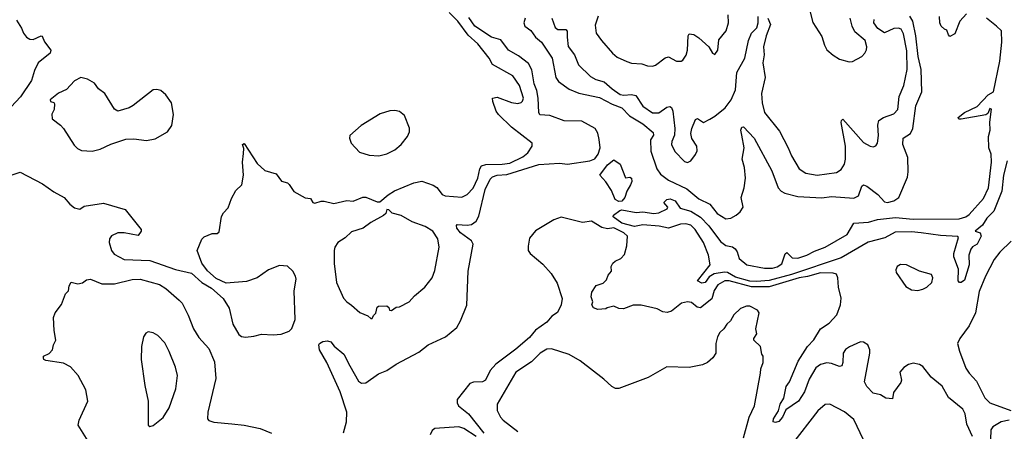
# Model space of a CAD drawing. Extents: x 2087054 to 2277909, y 548907 to 753496.
# Tile 224 of 256: x 2160752 to 2166904, y 656787 to 659355. Entities that reach past the tile are written whole.
import ezdxf

# ---------------------------------------------------------------- set-up
doc = ezdxf.new("R2010")
doc.units = 0

msp = doc.modelspace()

# ---------------------------------------------------------------- linework, layer by layer
at = {"layer": '0CON20XD'}
for points in [[(2162335, 657388.5), (2162385, 657393.5), (2162435, 657410.8), (2162452.1, 657427.9), (2162474, 657485), (2162467.4, 657662.6), (2162480.3, 657735), (2162475.9, 657755), (2162457.6, 657785), (2162425, 657816.2), (2162375, 657820), (2162305.5, 657794.5), (2162235, 657744.3), (2162168.8, 657721.2), (2162041.7, 657711.7), (2161979.5, 657739.5), (2161925, 657787.5), (2161890, 657835), (2161860, 657915), (2161890, 657985), (2161905, 658000), (2161955, 658020), (2161985, 658020), (2161998.3, 658031.7), (2162013, 658127), (2162025, 658150), (2162055, 658180), (2162075, 658240), (2162101.7, 658288.3), (2162140, 658325), (2162150, 658385), (2162144, 658465), (2162150.3, 658519.7), (2162152, 658552), (2162143.8, 658575), (2162155, 658582.5), (2162235, 658457.5), (2162284.2, 658414.2), (2162355, 658392.5), (2162387, 658347), (2162425, 658336.7), (2162436.4, 658326.4), (2162465, 658282.5), (2162535, 658242.5), (2162568.3, 658238.3), (2162582.5, 658215), (2162595, 658210), (2162635, 658222.5), (2162655, 658222.5), (2162715, 658207.5), (2162795, 658227.5), (2162835, 658222.5), (2162895, 658246.7), (2162915, 658246.7), (2162985, 658217.5), (2163001.7, 658218.3), (2163055, 658262.5), (2163094.1, 658285.9), (2163215, 658336.2), (2163265, 658346.7), (2163335, 658323.3), (2163357.7, 658307.7), (2163392, 658265), (2163410, 658255), (2163515, 658247.1), (2163547, 658263), (2163585, 658304.3), (2163615.2, 658365), (2163626.5, 658423.5), (2163638.1, 658441.9), (2163665, 658451.4), (2163765.7, 658454.3), (2163815, 658458.6), (2163895, 658499.3), (2163927.3, 658525), (2163954.3, 658565), (2163953.8, 658585), (2163824.8, 658684.8), (2163743.3, 658763.3), (2163728.5, 658785), (2163708, 658845), (2163706.7, 658865), (2163735, 658870.6), (2163825, 658837.3), (2163865, 658832.5), (2163885, 658837.1), (2163894.5, 658845.5), (2163898.9, 658865), (2163875.5, 658945), (2163834, 659004), (2163705.5, 659075), (2163684.4, 659115), (2163614.1, 659205), (2163555, 659257.2), (2163490.5, 659345), (2163435, 659399.7)], [(2165692.3, 659402.3), (2165708, 659338), (2165765, 659250), (2165780, 659195), (2165795, 659167.5), (2165835, 659132.5), (2165875, 659108), (2165935, 659091.2), (2165955, 659093.8), (2166013.3, 659125), (2166033.8, 659145), (2166042.9, 659167.1), (2166045.8, 659185), (2166034.5, 659224.5), (2165969.8, 659279.8), (2165953.6, 659313.6), (2165940.9, 659365)], [(2160731.7, 659351.7), (2160762.4, 659302.4), (2160775, 659270), (2160795, 659246.7), (2160815, 659233.3), (2160835, 659231.2), (2160885, 659253.8), (2160891.2, 659251.2), (2160906.8, 659216.8), (2160946.2, 659165), (2160942.5, 659145), (2160866.2, 659085), (2160843.2, 659036.8), (2160825, 658976), (2160755.8, 658874.2), (2160699.3, 658810.7)], [(2162775, 656776.9), (2162794.3, 656845), (2162796.7, 656905), (2162755, 657032.2), (2162670.9, 657215), (2162624.1, 657294.1), (2162620.5, 657325), (2162625.4, 657335), (2162645, 657346), (2162675, 657350.7), (2162695, 657345.3), (2162717.5, 657317.5), (2162777.1, 657267.1), (2162814.7, 657195), (2162869, 657099), (2162887.6, 657087.6), (2162915, 657089.7), (2162993.1, 657145), (2163045, 657165.2), (2163105, 657206.2), (2163245, 657280.4), (2163305, 657325.6), (2163413.5, 657376.5), (2163482.5, 657435), (2163507.1, 657475), (2163545.5, 657574.5), (2163553.5, 657785), (2163584.6, 657955), (2163574.5, 657975), (2163506.9, 658025), (2163483.9, 658055), (2163480.2, 658069.8), (2163485, 658076.4), (2163547.5, 658072.5), (2163575, 658076.7), (2163605, 658097.9), (2163621.3, 658128.7), (2163661.2, 658295), (2163690.8, 658359.2), (2163705.5, 658375), (2163735.7, 658384.3), (2163795, 658389.4), (2163995, 658451.7), (2164125, 658459.2), (2164175, 658452.5), (2164314, 658475), (2164345, 658487.4), (2164367.4, 658515), (2164378.6, 658555), (2164373.6, 658606.3), (2164365, 658646.7), (2164348, 658675), (2164265, 658721.3), (2164155, 658724.5), (2164065, 658757.3), (2164001.8, 658761.8), (2163994.7, 658774.7), (2163992.5, 658865), (2163982.6, 658912.6), (2163967.5, 658955), (2163952.9, 659042.9), (2163931.7, 659081.7), (2163869.5, 659129.5), (2163806.2, 659165), (2163758.1, 659228.1), (2163700.8, 659245), (2163595, 659314.2), (2163558.3, 659368.3)], [(2163910.6, 659365), (2163902.9, 659335), (2163908.2, 659315), (2163945, 659287.8), (2163974.8, 659244.8), (2164011.5, 659215), (2164079.6, 659115), (2164102.2, 658995), (2164118.8, 658968.8), (2164185, 658920.6), (2164245, 658895.9), (2164375, 658869.8), (2164455, 658828.7), (2164515, 658804.7), (2164563.1, 658755), (2164645.8, 658705.8), (2164711.2, 658651.2), (2164712.4, 658635), (2164693.7, 658605), (2164696.2, 658535), (2164732.6, 658425), (2164755, 658390.7), (2164805, 658353.9), (2164920.2, 658300.2), (2164995, 658237.4), (2165063.6, 658203.7), (2165109.1, 658145), (2165165, 658112.3), (2165195, 658115.6), (2165228, 658135), (2165254.5, 658155.5), (2165272.5, 658185), (2165260.6, 658245), (2165279.4, 658305), (2165287.2, 658365), (2165281.5, 658431.5), (2165265.5, 658485), (2165279.5, 658555), (2165263.5, 658633.5), (2165257.5, 658665), (2165265, 658683.3), (2165275, 658686.7), (2165342.2, 658615), (2165450.8, 658410.8), (2165492.2, 658305), (2165510, 658285), (2165532, 658272), (2165615, 658252.1), (2165765, 658243.6), (2165825, 658251.6), (2165965, 658240.7), (2165993.4, 658256.6), (2166014.6, 658315.4), (2166025, 658324), (2166045, 658316.9), (2166113.4, 658263.4), (2166155, 658218.5), (2166175, 658213.1), (2166214, 658225), (2166245.5, 658244.5), (2166298.8, 658371.2), (2166304, 658406), (2166301.1, 658495), (2166271.1, 658575), (2166272.4, 658615), (2166318.2, 658645), (2166333.4, 658675), (2166351.7, 658818.3), (2166390, 658905), (2166384.8, 659045), (2166365.7, 659125.7), (2166351, 659255), (2166332.6, 659345), (2166315, 659376)], [(2164076.5, 659365), (2164097, 659307), (2164115, 659292.7), (2164165, 659293.3), (2164172.5, 659282.5), (2164173.5, 659246.5), (2164178.1, 659188.1), (2164218.5, 659135), (2164243.4, 659073.4), (2164319.3, 658999.3), (2164351.6, 658981.6), (2164405, 658967.7), (2164455, 658922.5), (2164505, 658888.8), (2164526.9, 658883.1), (2164575, 658887.4), (2164601.9, 658881.9), (2164645, 658815.6), (2164705, 658774.6), (2164745, 658773.8), (2164795, 658808.5), (2164815, 658812.7), (2164825, 658806.9), (2164833.1, 658783.1), (2164844.7, 658675.3), (2164842.5, 658635), (2164827.1, 658595), (2164825.7, 658575), (2164845, 658532), (2164905, 658470), (2164925, 658463.8), (2164945, 658473.8), (2164975.7, 658514.3), (2164984.2, 658535.8), (2164983.1, 658565), (2164952.8, 658612.8), (2164944.6, 658645), (2164950.9, 658675), (2164975, 658731.2), (2164987.3, 658737.3), (2165025, 658714.2), (2165064, 658735), (2165095, 658751.8), (2165160.9, 658805), (2165198.6, 658855), (2165223.8, 658916.2), (2165232.8, 659025), (2165282.8, 659115), (2165305.4, 659224.6), (2165325, 659270), (2165357.5, 659305), (2165365.7, 659335), (2165366, 659375)], [(2164365.8, 659375.8), (2164348.7, 659321.3), (2164355, 659271.2), (2164386.7, 659225), (2164455.8, 659145), (2164485, 659121.9), (2164545, 659093.3), (2164575, 659084.4), (2164639.7, 659079.7), (2164675, 659067.1), (2164705, 659065.8), (2164725, 659072), (2164785, 659116.2), (2164805, 659123.8), (2164857, 659097), (2164885, 659096.7), (2164895, 659102.5), (2164916.7, 659133.3), (2164925.6, 659165), (2164929.2, 659255), (2164935, 659267.5), (2164965, 659262.5), (2164995, 659241.4), (2165058.8, 659185), (2165080, 659145), (2165095, 659137.5), (2165113.8, 659165), (2165121.3, 659228.7), (2165165.5, 659285), (2165181.8, 659335), (2165179.4, 659385)], [(2166921.7, 658475), (2166899, 658385), (2166888.2, 658285), (2166839.6, 658160.4), (2166795, 658117.1), (2166767.3, 658072.7), (2166722.5, 658035), (2166753.8, 658025), (2166759.2, 658005), (2166735.5, 657954.5), (2166705, 657938), (2166695, 657923.3), (2166683.5, 657885), (2166683.9, 657825), (2166655, 657728.5), (2166635, 657715.5), (2166625, 657715.8), (2166617.1, 657725), (2166619.1, 657799.1), (2166589.2, 657875), (2166589.2, 657895), (2166618.7, 657995), (2166615, 658001.9), (2166505, 658007.5), (2166385.2, 658024.8), (2166325, 658031.7), (2166221.9, 658028.1), (2166157, 657993), (2166053.7, 657966.3), (2165885, 657867.9), (2165573.9, 657765), (2165435, 657728.1), (2165355, 657721.1), (2165315, 657723.9), (2165225, 657747.7), (2165175, 657777.1), (2165155, 657780), (2165090.7, 657769.3), (2165060.2, 657749.7), (2165035, 657714.4), (2165015, 657710.6), (2164986.7, 657725), (2165066.2, 657825), (2165056.7, 657885), (2165025.2, 657965), (2164972.6, 658045), (2164945, 658071.7), (2164915, 658080.2), (2164882, 658078), (2164805, 658053), (2164746.9, 658066.9), (2164645, 658074.2), (2164593.3, 658065), (2164515, 658086.2), (2164460, 658125), (2164462.5, 658135), (2164501.2, 658165), (2164515, 658168.6), (2164605, 658150.8), (2164645, 658155.5), (2164715, 658144.7), (2164745, 658149.6), (2164797.5, 658175), (2164802.5, 658185), (2164776.7, 658215), (2164795, 658233.8), (2164816.8, 658236.8), (2164846.7, 658225), (2164879.1, 658179.1), (2164945, 658160.8), (2165005, 658123), (2165057.9, 658067.9), (2165131.8, 657971.8), (2165165, 657946.4), (2165205, 657937.8), (2165222.5, 657925), (2165235.4, 657905.4), (2165247.8, 657865), (2165294.9, 657824.9), (2165405, 657803.7), (2165455, 657805.2), (2165485, 657812.6), (2165515, 657831.4), (2165535, 657893.3), (2165545, 657901.2), (2165579.6, 657869.6), (2165615, 657867.1), (2165670.8, 657885), (2165719.1, 657910.9), (2165785.5, 657935), (2165922, 658015), (2165965, 658086), (2166055, 658091.1), (2166112.1, 658107.9), (2166225, 658120.2), (2166335, 658110.9), (2166622.5, 658112.5), (2166665, 658124.8), (2166685, 658138.9), (2166775, 658239.4), (2166805.2, 658305), (2166824.5, 658465), (2166822.9, 658515), (2166808, 658555), (2166805.8, 658625), (2166815.6, 658665), (2166813.8, 658715), (2166825, 658797.5), (2166815, 658800), (2166800.7, 658769.3), (2166788.1, 658761.9), (2166634.2, 658734.2), (2166620, 658735), (2166616.7, 658745), (2166655, 658775.8), (2166735, 658812.2), (2166804.1, 658885.9), (2166836.9, 658905), (2166876, 659095), (2166889.1, 659215), (2166887.3, 659285), (2166855.3, 659315.3), (2166793.8, 659365)], [(2165425.9, 659364.1), (2165443.6, 659325), (2165416.7, 659255), (2165400.3, 659185), (2165403.1, 659135), (2165395.3, 659085), (2165409.2, 658995), (2165387.9, 658895), (2165390.4, 658835), (2165405.6, 658775), (2165498.8, 658658.8), (2165554.5, 658555), (2165575, 658506), (2165623.1, 658425), (2165665, 658397.5), (2165735, 658384.5), (2165855, 658401.5), (2165885, 658420.9), (2165906.8, 658453.2), (2165912.1, 658485), (2165911.1, 658565), (2165886, 658714), (2165886.7, 658725), (2165895, 658733.3), (2166025, 658587.5), (2166066, 658566), (2166085, 658561.2), (2166101.7, 658568.3), (2166111.2, 658585), (2166117.8, 658632.2), (2166114.2, 658695.8), (2166121.2, 658725), (2166150, 658745), (2166215, 658766.7), (2166238.8, 658795), (2166248.2, 658875), (2166276, 658945), (2166297.4, 659045), (2166295, 659160), (2166275, 659267.5), (2166259.1, 659295), (2166242.3, 659302.2), (2166215, 659300.7), (2166155, 659273.1), (2166115, 659300.4), (2166089.2, 659335), (2166090.8, 659355)], [(2166668.3, 659391.7), (2166627.5, 659345), (2166595, 659267.5), (2166565, 659250), (2166555, 659260), (2166545, 659290), (2166530, 659295), (2166510, 659315), (2166502.5, 659335), (2166500, 659375)], [(2161205, 658534.3), (2161255, 658547.5), (2161321.7, 658578.3), (2161415, 658609.2), (2161465, 658610.8), (2161545, 658601.4), (2161599.2, 658610.8), (2161675, 658656), (2161702.2, 658695), (2161713.2, 658763.2), (2161700, 658835), (2161664, 658885), (2161633.2, 658913.2), (2161609.1, 658919.1), (2161585, 658916.9), (2161460.2, 658819.8), (2161435, 658805.7), (2161365, 658784), (2161345, 658796.7), (2161284.3, 658894.3), (2161243.3, 658923.3), (2161218.3, 658958.3), (2161175, 658983.8), (2161133.9, 658993.9), (2161095, 658974.3), (2161045, 658919.2), (2160995, 658896.7), (2160941.2, 658855), (2160944.2, 658844.2), (2160965, 658837.5), (2160970, 658830), (2160966.5, 658795), (2160952.7, 658765), (2160955, 658736.2), (2161006.9, 658696.9), (2161025.4, 658675.4), (2161091.4, 658571.4), (2161112, 658552), (2161138.7, 658538.7), (2161205, 658534.3)], [(2162995, 658504.5), (2163045, 658517.8), (2163095, 658541.9), (2163135, 658575.8), (2163175.6, 658625), (2163187.1, 658655), (2163188.3, 658678.3), (2163156.1, 658756.1), (2163125, 658782.5), (2163095, 658788.8), (2163065, 658786.2), (2163005, 658766.7), (2162885.9, 658694.1), (2162815, 658632.5), (2162812, 658615), (2162824, 658585), (2162875, 658529.2), (2162935, 658509.4), (2162995, 658504.5)], [(2164495, 658220), (2164471.9, 658231.9), (2164449.4, 658289.4), (2164413.6, 658343.6), (2164376, 658385), (2164425, 658449.5), (2164465, 658481.2), (2164505, 658454.2), (2164537, 658367), (2164565, 658371.2), (2164575.7, 658365.7), (2164576.5, 658345), (2164568.9, 658325), (2164546.2, 658285), (2164534, 658245), (2164515, 658222.5), (2164495, 658220)], [(2160705, 658387.5), (2160755, 658402.5), (2160895, 658330.8), (2160965, 658281.1), (2161028.8, 658245), (2161065, 658204), (2161095, 658181.2), (2161128.3, 658171.7), (2161155, 658191.2), (2161275, 658210.8), (2161411.2, 658171.2), (2161510, 658045), (2161510, 658035), (2161491.7, 658008.3), (2161405, 658024), (2161365.8, 658024.2), (2161325, 658006), (2161312.8, 657987.2), (2161311.1, 657965), (2161324.4, 657915), (2161341.1, 657891.1), (2161405, 657857.5), (2161565, 657852.2), (2161725, 657795.6), (2161825, 657773.3), (2161890, 657715), (2161950.5, 657680.5), (2162023.8, 657615), (2162060, 657555), (2162084.2, 657455), (2162121.3, 657391.3), (2162138.1, 657378.1), (2162163.3, 657373.3), (2162215, 657381.1), (2162261.7, 657391.7), (2162335, 657388.5)], [(2162955, 657490), (2162961.7, 657508.3), (2162977, 657523), (2162985, 657560), (2162993, 657567), (2163045, 657570), (2163058.3, 657558.3), (2163061.7, 657541.7), (2163075, 657540), (2163105, 657560), (2163125, 657562.5), (2163185, 657593.3), (2163218.3, 657631.7), (2163282.5, 657685), (2163328.8, 657745), (2163345, 657790), (2163373.8, 657935), (2163365, 657987.5), (2163333.3, 658035), (2163285, 658064), (2163205, 658094), (2163135, 658132), (2163078.3, 658148.3), (2163058.3, 658168.3), (2163045, 658170), (2163040, 658145), (2163025, 658132.5), (2162945, 658088.8), (2162897.5, 658055), (2162825, 658031.2), (2162785, 657993.8), (2162740, 657965), (2162721.2, 657935), (2162716.1, 657913.9), (2162717, 657833), (2162731.4, 657715), (2162775, 657616.7), (2162795, 657594), (2162825, 657573.8), (2162877.7, 657527.7), (2162927, 657507), (2162945, 657490), (2162955, 657490)], [(2166705.5, 656755), (2166671, 656831), (2166660.3, 656895), (2166645, 656924.5), (2166555, 656997.7), (2166517.1, 657067.1), (2166448.1, 657125), (2166395, 657190), (2166373.7, 657203.7), (2166335, 657211.9), (2166305.7, 657204.3), (2166276.7, 657185), (2166252.5, 657155), (2166262, 657105), (2166258.8, 657091.2), (2166212.3, 657027.7), (2166205, 656990), (2166165, 656993.8), (2166130, 657015), (2166084.2, 657024.2), (2166046.2, 657065), (2166031.2, 657095), (2166064.4, 657274.4), (2166064.4, 657295), (2166050.6, 657325), (2166025, 657342.5), (2166005, 657345.4), (2165936.5, 657313.5), (2165912.4, 657297.6), (2165896.9, 657275), (2165896.2, 657215), (2165890, 657195), (2165875, 657191.2), (2165825, 657210), (2165795, 657213.3), (2165755, 657203.5), (2165726.5, 657183.5), (2165685, 657112.5), (2165655, 657032), (2165618.5, 656975), (2165539.1, 656920.9), (2165518.9, 656875), (2165495, 656847.5), (2165475, 656840.8), (2165460, 656845), (2165462.9, 656865), (2165493.3, 656915), (2165503.8, 656955), (2165527.4, 656992.6), (2165542, 657065), (2165561.5, 657095), (2165615.6, 657225), (2165675.4, 657315), (2165715, 657357.5), (2165756.1, 657425), (2165809, 657461), (2165857.2, 657512.8), (2165881.6, 657575), (2165885, 657616.7), (2165867.7, 657685), (2165864.4, 657745), (2165856.7, 657766.7), (2165835, 657773.6), (2165755.8, 657775.8), (2165675, 657752.6), (2165622.3, 657745), (2165435, 657688.1), (2165325, 657687.7), (2165184.8, 657725.2), (2165157.8, 657725), (2165115, 657700), (2165092.3, 657665), (2165076.2, 657613.8), (2165005, 657556.4), (2164985, 657560.4), (2164949.6, 657589.6), (2164925, 657594.1), (2164888.1, 657585), (2164825, 657537.1), (2164797.3, 657527.3), (2164771.2, 657531.2), (2164735, 657550.8), (2164635, 657572.5), (2164585, 657573.3), (2164525, 657550), (2164495, 657552.5), (2164465, 657566.7), (2164423, 657557), (2164415, 657550), (2164365, 657547.5), (2164337, 657557), (2164327.5, 657575), (2164332.5, 657595), (2164323.3, 657625), (2164327.5, 657655), (2164354.1, 657695.9), (2164398.3, 657711.7), (2164418.3, 657731.7), (2164429.3, 657760.7), (2164450, 657785), (2164447.5, 657815), (2164457.5, 657835), (2164471.7, 657848.3), (2164507.5, 657865), (2164530.5, 657889.5), (2164546.3, 657943.7), (2164549.2, 658005), (2164526.8, 658025), (2164465, 658055.6), (2164425, 658050.2), (2164388.7, 658058.7), (2164325, 658096.9), (2164268.3, 658088.3), (2164135, 658122.5), (2164089.2, 658105), (2163975, 658036.7), (2163937.7, 657992.3), (2163928.7, 657941.3), (2163930, 657915), (2163940.6, 657895), (2164019.9, 657829.9), (2164072, 657772), (2164111, 657711), (2164141.6, 657615), (2164135.8, 657575.8), (2164112.7, 657527.3), (2164077.6, 657505), (2164045, 657468), (2163975, 657417.8), (2163938.1, 657371.9), (2163851.5, 657298.5), (2163726, 657205), (2163692.3, 657165), (2163662.7, 657105), (2163644.7, 657095.3), (2163586.7, 657093.3), (2163565, 657084.4), (2163485, 656985.7), (2163484.5, 656965), (2163494.4, 656945), (2163555.5, 656895.5), (2163651.9, 656775)], [(2166946.6, 657973.4), (2166876.4, 657903.6), (2166841.2, 657858.8), (2166787.9, 657755), (2166748.2, 657658.2), (2166725, 657526.2), (2166684.5, 657445), (2166625.5, 657365), (2166612.1, 657335), (2166624.4, 657285.6), (2166665, 657180), (2166685, 657148.5), (2166730.2, 657100.3), (2166782.7, 656995), (2166814.8, 656964.8), (2166945, 656916.7)], [(2166365, 657666), (2166395, 657672.5), (2166420, 657685), (2166452, 657715), (2166458.6, 657745), (2166448.8, 657765), (2166375, 657785.3), (2166293.3, 657825), (2166255, 657826.5), (2166234.4, 657815.6), (2166226.2, 657795), (2166228.3, 657778.3), (2166289.1, 657689.1), (2166325, 657670), (2166365, 657666)], [(2161180, 656725), (2161117.5, 656825), (2161123.6, 656856.4), (2161177.5, 656975), (2161165.9, 657045.9), (2161117.5, 657135), (2161068.3, 657188.3), (2161025, 657212.5), (2160915, 657227.5), (2160902.5, 657235), (2160900, 657245), (2160900, 657255), (2160935, 657272.5), (2160957.5, 657295), (2160962.5, 657325), (2160977.5, 657355), (2160966.2, 657415), (2160963.9, 657496.1), (2160973.9, 657526.1), (2161012.5, 657577.5), (2161037.5, 657645), (2161056.1, 657663.9), (2161060, 657695), (2161073.6, 657716.4), (2161115, 657707.5), (2161145, 657712.5), (2161169.3, 657730.7), (2161193.6, 657736.4), (2161265, 657706.2), (2161345, 657706.7), (2161455.4, 657734.6), (2161505, 657736.4), (2161625, 657702.2), (2161665, 657676.7), (2161748.1, 657605), (2161766.2, 657585), (2161805, 657511.2), (2161836.9, 657425), (2161870.8, 657370.8), (2161933.9, 657303.9), (2161969.1, 657219.1), (2161978.2, 657115), (2161926.8, 656905), (2161924.7, 656864.7), (2161933.8, 656853.8), (2161963.8, 656843.8), (2162076.9, 656833.1), (2162154.6, 656824.6), (2162253.4, 656803.3), (2162325.1, 656775.1)], [(2165273.8, 656745), (2165309.2, 656875), (2165342.5, 656945), (2165380.7, 657149.3), (2165383, 657177), (2165397.5, 657215), (2165397.5, 657255), (2165388.3, 657268.3), (2165380, 657315), (2165340, 657355), (2165340, 657365), (2165357.5, 657395), (2165352.5, 657425), (2165372.5, 657525), (2165363, 657543), (2165315, 657567.5), (2165293, 657567), (2165255, 657552.5), (2165215, 657513.3), (2165194.2, 657475.8), (2165170, 657455), (2165152.5, 657425), (2165127, 657403), (2165112.5, 657375), (2165102.5, 657335), (2165102.5, 657275), (2165082.5, 657245), (2165050, 657215), (2165019.3, 657200.7), (2164935, 657183.8), (2164795, 657189.2), (2164678, 657122), (2164495, 657053.8), (2164475, 657053.3), (2164452.5, 657065), (2164402.8, 657112.8), (2164255, 657227.1), (2164185.4, 657265.4), (2164075, 657302), (2164045, 657298.8), (2164005, 657274.2), (2163950.5, 657219.5), (2163852.9, 657155), (2163735.6, 656955), (2163735.5, 656915.5), (2163755.6, 656875), (2163773.1, 656855), (2163864.3, 656784.3)], [(2161565, 656816.2), (2161585, 656822.9), (2161647.8, 656872.2), (2161686.3, 656933.7), (2161727.8, 657052.2), (2161736.9, 657135), (2161725, 657186.7), (2161686.7, 657285), (2161658.1, 657338.1), (2161615, 657384), (2161585, 657401.2), (2161555, 657406.7), (2161540.5, 657399.5), (2161526, 657375), (2161513.4, 657316.6), (2161510.4, 657235), (2161533.2, 657073.2), (2161554.6, 656975), (2161554.3, 656824.3), (2161565, 656816.2)], [(2166025, 656732.5), (2165965, 656860.8), (2165905, 656908.1), (2165815, 656955.8), (2165785, 656953.8), (2165739.2, 656915), (2165575, 656702.9)], [(2163605, 656753.4), (2163526.9, 656805), (2163495, 656815.3), (2163345, 656804), (2163328.3, 656791.7), (2163316, 656765)], [(2166935, 656856.7), (2166885, 656845.5), (2166832, 656815), (2166820, 656795), (2166816.4, 656676.4)]]:
    msp.add_lwpolyline(points, dxfattribs=at)

doc.saveas('drawing.dxf')
